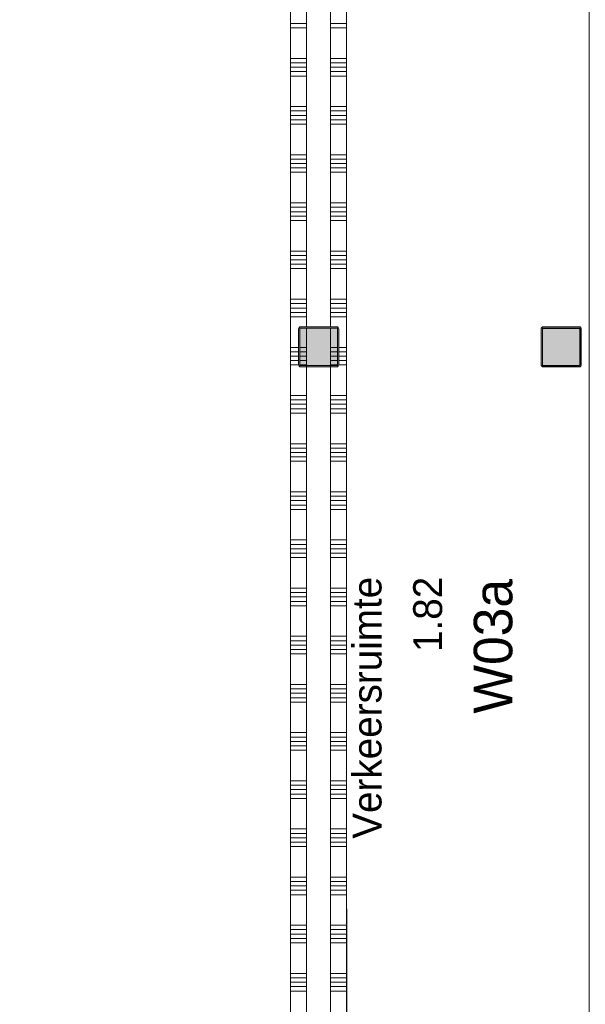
# Model space of a CAD drawing. Header units: millimetres. Extents: x -850 to 154668, y -25041 to 71030.
# Tile 37 of 211: x 42240 to 45760, y 13308 to 19441. Entities that reach past the tile are written whole.
import ezdxf
from ezdxf.enums import TextEntityAlignment as Align

# ---------------------------------------------------------------- set-up
doc = ezdxf.new("R2010")
doc.units = ezdxf.units.MM
doc.header["$MEASUREMENT"] = 0
doc.linetypes.add('_ .', pattern=[380, 180, -100, 0, -100])
for name, color, linetype in [('New_22 NC Binnenwanden', 7, 'Continuous'), ('New_22 NC Binnenwanden Doorsnede-arcering', 7, 'Continuous'), ('New_22 NC Binnenwanden Laagscheidingslijnen', 7, 'Continuous'), ('New_23 Vloeren', 7, 'Continuous'), ('New_Z Ruimtefuncties', 7, 'Continuous'), ('New_Z Ruimtefuncties Zone omranding', 7, 'Continuous'), ('New_Z Ruimtefuncties Zone tekst', 7, 'Continuous'), ('S-COLS-____-OTLN.RVT S', 7, 'Continuous'), ('S-COLS-____-OTLN.RVT S 2D arcering', 7, 'Continuous')]:
    doc.layers.add(name, color=color, linetype=linetype)
doc.styles.add('GENERATED_STYLE_1', font='txt')
doc.styles.add('GENERATED_STYLE_2', font='txt')

# ---------------------------------------------------------------- blocks, each defined once
blk = doc.blocks.new('Slab_4_2', base_point=(42240, 24215))
at = {"layer": 'New_23 Vloeren', "color": 1, "linetype": 'Continuous', "lineweight": 0, "flags": 128}
blk.add_lwpolyline([(73125, 1975.4), (61760, 1975.4), (61760, 0), (45460.8, 0), (45460.8, 6520), (44275, 6520), (44275, 22415), (42240, 22415), (42240, 24215), (45785, 24215), (45785, 24035), (45785.9, 24035), (45785.9, 22795.4), (45875.9, 22795.4), (45875.9, 22645), (45785.9, 22645), (45785.9, 21400), (49560, 21400), (49560, 23250, 0.378329), (48662.8, 24261.4), (47275.4, 24261.4), (47275.4, 26285)], format="xyb", dxfattribs=at)
blk = doc.blocks.new('*X418')
at = {"layer": 'New_22 NC Binnenwanden Doorsnede-arcering', "color": 254, "linetype": 'Continuous', "lineweight": 0, "true_color": 0xe9ebeb}
for p, q in [((44025, 19417.7), (43925, 19417.7)), ((44025, 19390.3), (43925, 19390.3)), ((44025, 19200), (43925, 19200)), ((44025, 19172.6), (43925, 19172.6)), ((44025, 19145.1), (43925, 19145.1)), ((44025, 19117.7), (43925, 19117.7)), ((44025, 19090.3), (43925, 19090.3)), ((44025, 18900), (43925, 18900)), ((44025, 18872.6), (43925, 18872.6)), ((44025, 18845.1), (43925, 18845.1)), ((44025, 18817.7), (43925, 18817.7)), ((44025, 18790.3), (43925, 18790.3)), ((44025, 18600), (43925, 18600)), ((44025, 18572.6), (43925, 18572.6)), ((44025, 18545.1), (43925, 18545.1)), ((44025, 18517.7), (43925, 18517.7)), ((44025, 18490.3), (43925, 18490.3)), ((44025, 18300), (43925, 18300)), ((44025, 18272.6), (43925, 18272.6)), ((44025, 18245.1), (43925, 18245.1)), ((44025, 18217.7), (43925, 18217.7)), ((44025, 18190.3), (43925, 18190.3)), ((44025, 18000), (43925, 18000)), ((44025, 17972.6), (43925, 17972.6)), ((44025, 17945.1), (43925, 17945.1)), ((44025, 17917.7), (43925, 17917.7)), ((44025, 17890.3), (43925, 17890.3)), ((44025, 17700), (43925, 17700)), ((44025, 17672.6), (43925, 17672.6)), ((44025, 17645.1), (43925, 17645.1)), ((44025, 17617.7), (43925, 17617.7)), ((44025, 17590.3), (43925, 17590.3)), ((43975, 17400), (43925, 17400)), ((43975, 17372.6), (43925, 17372.6)), ((43975, 17345.1), (43925, 17345.1)), ((43975, 17317.7), (43925, 17317.7)), ((43975.3, 17290.3), (43925, 17290.3)), ((44025, 17100), (43925, 17100)), ((44025, 17072.6), (43925, 17072.6)), ((44025, 17045.1), (43925, 17045.1)), ((44025, 17017.7), (43925, 17017.7)), ((44025, 16990.3), (43925, 16990.3)), ((44025, 16800), (43925, 16800)), ((44025, 16772.6), (43925, 16772.6)), ((44025, 16745.1), (43925, 16745.1)), ((44025, 16717.7), (43925, 16717.7)), ((44025, 16690.3), (43925, 16690.3)), ((44025, 16500), (43925, 16500)), ((44025, 16472.6), (43925, 16472.6)), ((44025, 16445.1), (43925, 16445.1)), ((44025, 16417.7), (43925, 16417.7)), ((44025, 16390.3), (43925, 16390.3)), ((44025, 16200), (43925, 16200)), ((44025, 16172.6), (43925, 16172.6)), ((44025, 16145.1), (43925, 16145.1)), ((44025, 16117.7), (43925, 16117.7)), ((44025, 16090.3), (43925, 16090.3)), ((44025, 15900), (43925, 15900)), ((44025, 15872.6), (43925, 15872.6)), ((44025, 15845.1), (43925, 15845.1)), ((44025, 15817.7), (43925, 15817.7)), ((44025, 15790.3), (43925, 15790.3)), ((44025, 15600), (43925, 15600)), ((44025, 15572.6), (43925, 15572.6)), ((44025, 15545.1), (43925, 15545.1)), ((44025, 15517.7), (43925, 15517.7)), ((44025, 15490.3), (43925, 15490.3)), ((44025, 15300), (43925, 15300)), ((44025, 15272.6), (43925, 15272.6)), ((44025, 15245.1), (43925, 15245.1)), ((44025, 15217.7), (43925, 15217.7)), ((44025, 15190.3), (43925, 15190.3)), ((44025, 15000), (43925, 15000)), ((44025, 14972.6), (43925, 14972.6)), ((44025, 14945.1), (43925, 14945.1)), ((44025, 14917.7), (43925, 14917.7)), ((44025, 14890.3), (43925, 14890.3)), ((44025, 14700), (43925, 14700)), ((44025, 14672.6), (43925, 14672.6)), ((44025, 14645.1), (43925, 14645.1)), ((44025, 14617.7), (43925, 14617.7)), ((44025, 14590.3), (43925, 14590.3)), ((44025, 14400), (43925, 14400)), ((44025, 14372.6), (43925, 14372.6)), ((44025, 14345.1), (43925, 14345.1)), ((44025, 14317.7), (43925, 14317.7)), ((44025, 14290.3), (43925, 14290.3)), ((44025, 14100), (43925, 14100)), ((44025, 14072.6), (43925, 14072.6)), ((44025, 14045.1), (43925, 14045.1)), ((44025, 14017.7), (43925, 14017.7)), ((44025, 13990.3), (43925, 13990.3)), ((44025, 13800), (43925, 13800)), ((44025, 13772.6), (43925, 13772.6)), ((44025, 13745.1), (43925, 13745.1)), ((44025, 13717.7), (43925, 13717.7)), ((44025, 13690.3), (43925, 13690.3)), ((44025, 13500), (43925, 13500)), ((44025, 13472.6), (43925, 13472.6)), ((44025, 13445.1), (43925, 13445.1)), ((44025, 13417.7), (43925, 13417.7)), ((44025, 13390.3), (43925, 13390.3))]:
    blk.add_line(p, q, dxfattribs=at)
blk = doc.blocks.new('*X420')
at = {"layer": 'New_22 NC Binnenwanden Doorsnede-arcering', "color": 254, "linetype": 'Continuous', "lineweight": 0, "true_color": 0xe9ebeb}
for p, q in [((44025, 17400), (43983, 17400)), ((44025, 17372.6), (43983, 17372.6)), ((44025, 17345.1), (43983, 17345.1)), ((44025, 17317.7), (43983, 17317.7)), ((44025, 17290.3), (43983.3, 17290.3))]:
    blk.add_line(p, q, dxfattribs=at)
blk = doc.blocks.new('*X428')
at = {"layer": 'New_22 NC Binnenwanden Doorsnede-arcering', "color": 254, "linetype": 'Continuous', "lineweight": 0, "true_color": 0xe9ebeb}
for p, q in [((44223.1, 19417.7), (44175, 19417.7)), ((44223.1, 19390.3), (44175, 19390.3)), ((44275, 19417.7), (44223.1, 19417.7)), ((44275, 19390.3), (44223.1, 19390.3)), ((44223.1, 19200), (44175, 19200)), ((44275, 19200), (44223.1, 19200)), ((44223.1, 19172.6), (44175, 19172.6)), ((44223.1, 19145.1), (44175, 19145.1)), ((44275, 19172.6), (44223.1, 19172.6)), ((44275, 19145.1), (44223.1, 19145.1)), ((44223.1, 19117.7), (44175, 19117.7)), ((44223.1, 19090.3), (44175, 19090.3)), ((44275, 19117.7), (44223.1, 19117.7)), ((44275, 19090.3), (44223.1, 19090.3)), ((44223.1, 18900), (44175, 18900)), ((44275, 18900), (44223.1, 18900)), ((44223.1, 18872.6), (44175, 18872.6)), ((44223.1, 18845.1), (44175, 18845.1)), ((44275, 18872.6), (44223.1, 18872.6)), ((44275, 18845.1), (44223.1, 18845.1)), ((44223.1, 18817.7), (44175, 18817.7)), ((44223.1, 18790.3), (44175, 18790.3)), ((44275, 18817.7), (44223.1, 18817.7)), ((44275, 18790.3), (44223.1, 18790.3)), ((44223.1, 18600), (44175, 18600)), ((44275, 18600), (44223.1, 18600)), ((44223.1, 18572.6), (44175, 18572.6)), ((44223.1, 18545.1), (44175, 18545.1)), ((44275, 18572.6), (44223.1, 18572.6)), ((44275, 18545.1), (44223.1, 18545.1)), ((44223.1, 18517.7), (44175, 18517.7)), ((44223.1, 18490.3), (44175, 18490.3)), ((44275, 18517.7), (44223.1, 18517.7)), ((44275, 18490.3), (44223.1, 18490.3)), ((44223.1, 18300), (44175, 18300)), ((44275, 18300), (44223.1, 18300)), ((44223.1, 18272.6), (44175, 18272.6)), ((44223.1, 18245.1), (44175, 18245.1)), ((44223.1, 18217.7), (44175, 18217.7)), ((44275, 18272.6), (44223.1, 18272.6)), ((44275, 18245.1), (44223.1, 18245.1)), ((44275, 18217.7), (44223.1, 18217.7)), ((44223.1, 18190.3), (44175, 18190.3)), ((44275, 18190.3), (44223.1, 18190.3)), ((44223.1, 18000), (44175, 18000)), ((44223.1, 17972.6), (44175, 17972.6)), ((44275, 18000), (44223.1, 18000)), ((44275, 17972.6), (44223.1, 17972.6)), ((44223.1, 17945.1), (44175, 17945.1)), ((44223.1, 17917.7), (44175, 17917.7)), ((44275, 17945.1), (44223.1, 17945.1)), ((44275, 17917.7), (44223.1, 17917.7)), ((44223.1, 17890.3), (44175, 17890.3)), ((44275, 17890.3), (44223.1, 17890.3)), ((44223.1, 17700), (44175, 17700)), ((44223.1, 17672.6), (44175, 17672.6)), ((44275, 17700), (44223.1, 17700)), ((44275, 17672.6), (44223.1, 17672.6)), ((44223.1, 17645.1), (44175, 17645.1)), ((44223.1, 17617.7), (44175, 17617.7)), ((44275, 17645.1), (44223.1, 17645.1)), ((44275, 17617.7), (44223.1, 17617.7)), ((44223.1, 17590.3), (44175, 17590.3)), ((44275, 17590.3), (44223.1, 17590.3)), ((44275, 17400), (44225, 17400)), ((44275, 17372.6), (44225, 17372.6)), ((44275, 17345.1), (44225, 17345.1)), ((44275, 17317.7), (44225, 17317.7)), ((44275, 17290.3), (44224.7, 17290.3)), ((44223.1, 17100), (44175, 17100)), ((44223.1, 17072.6), (44175, 17072.6)), ((44275, 17100), (44223.1, 17100)), ((44275, 17072.6), (44223.1, 17072.6)), ((44223.1, 17045.1), (44175, 17045.1)), ((44223.1, 17017.7), (44175, 17017.7)), ((44223.1, 16990.3), (44175, 16990.3)), ((44275, 17045.1), (44223.1, 17045.1)), ((44275, 17017.7), (44223.1, 17017.7)), ((44275, 16990.3), (44223.1, 16990.3)), ((44223.1, 16800), (44175, 16800)), ((44223.1, 16772.6), (44175, 16772.6)), ((44223.1, 16745.1), (44175, 16745.1)), ((44275, 16800), (44223.1, 16800)), ((44275, 16772.6), (44223.1, 16772.6)), ((44275, 16745.1), (44223.1, 16745.1)), ((44223.1, 16717.7), (44175, 16717.7)), ((44223.1, 16690.3), (44175, 16690.3)), ((44275, 16717.7), (44223.1, 16717.7)), ((44275, 16690.3), (44223.1, 16690.3)), ((44223.1, 16500), (44175, 16500)), ((44275, 16500), (44223.1, 16500)), ((44223.1, 16472.6), (44175, 16472.6)), ((44223.1, 16445.1), (44175, 16445.1)), ((44275, 16472.6), (44223.1, 16472.6)), ((44275, 16445.1), (44223.1, 16445.1)), ((44223.1, 16417.7), (44175, 16417.7)), ((44223.1, 16390.3), (44175, 16390.3)), ((44275, 16417.7), (44223.1, 16417.7)), ((44275, 16390.3), (44223.1, 16390.3)), ((44223.1, 16200), (44175, 16200)), ((44275, 16200), (44223.1, 16200)), ((44223.1, 16172.6), (44175, 16172.6)), ((44223.1, 16145.1), (44175, 16145.1)), ((44275, 16172.6), (44223.1, 16172.6)), ((44275, 16145.1), (44223.1, 16145.1)), ((44223.1, 16117.7), (44175, 16117.7)), ((44223.1, 16090.3), (44175, 16090.3)), ((44275, 16117.7), (44223.1, 16117.7)), ((44275, 16090.3), (44223.1, 16090.3)), ((44223.1, 15900), (44175, 15900)), ((44275, 15900), (44223.1, 15900)), ((44223.1, 15872.6), (44175, 15872.6)), ((44223.1, 15845.1), (44175, 15845.1)), ((44275, 15872.6), (44223.1, 15872.6)), ((44275, 15845.1), (44223.1, 15845.1)), ((44223.1, 15817.7), (44175, 15817.7)), ((44223.1, 15790.3), (44175, 15790.3)), ((44275, 15817.7), (44223.1, 15817.7)), ((44275, 15790.3), (44223.1, 15790.3)), ((44223.1, 15600), (44175, 15600)), ((44275, 15600), (44223.1, 15600)), ((44223.1, 15572.6), (44175, 15572.6)), ((44223.1, 15545.1), (44175, 15545.1)), ((44223.1, 15517.7), (44175, 15517.7)), ((44275, 15572.6), (44223.1, 15572.6)), ((44275, 15545.1), (44223.1, 15545.1)), ((44275, 15517.7), (44223.1, 15517.7)), ((44223.1, 15490.3), (44175, 15490.3)), ((44275, 15490.3), (44223.1, 15490.3)), ((44223.1, 15300), (44175, 15300)), ((44223.1, 15272.6), (44175, 15272.6)), ((44275, 15300), (44223.1, 15300)), ((44275, 15272.6), (44223.1, 15272.6)), ((44223.1, 15245.1), (44175, 15245.1)), ((44223.1, 15217.7), (44175, 15217.7)), ((44275, 15245.1), (44223.1, 15245.1)), ((44275, 15217.7), (44223.1, 15217.7)), ((44223.1, 15190.3), (44175, 15190.3)), ((44275, 15190.3), (44223.1, 15190.3)), ((44223.1, 15000), (44175, 15000)), ((44223.1, 14972.6), (44175, 14972.6)), ((44275, 15000), (44223.1, 15000)), ((44275, 14972.6), (44223.1, 14972.6)), ((44223.1, 14945.1), (44175, 14945.1)), ((44223.1, 14917.7), (44175, 14917.7)), ((44275, 14945.1), (44223.1, 14945.1)), ((44275, 14917.7), (44223.1, 14917.7)), ((44223.1, 14890.3), (44175, 14890.3)), ((44275, 14890.3), (44223.1, 14890.3)), ((44223.1, 14700), (44175, 14700)), ((44223.1, 14672.6), (44175, 14672.6)), ((44275, 14700), (44223.1, 14700)), ((44275, 14672.6), (44223.1, 14672.6)), ((44223.1, 14645.1), (44175, 14645.1)), ((44223.1, 14617.7), (44175, 14617.7)), ((44275, 14645.1), (44223.1, 14645.1)), ((44275, 14617.7), (44223.1, 14617.7)), ((44223.1, 14590.3), (44175, 14590.3)), ((44275, 14590.3), (44223.1, 14590.3)), ((44223.1, 14400), (44175, 14400)), ((44223.1, 14372.6), (44175, 14372.6)), ((44275, 14400), (44223.1, 14400)), ((44275, 14372.6), (44223.1, 14372.6)), ((44223.1, 14345.1), (44175, 14345.1)), ((44223.1, 14317.7), (44175, 14317.7)), ((44275, 14345.1), (44223.1, 14345.1)), ((44275, 14317.7), (44223.1, 14317.7)), ((44223.1, 14290.3), (44175, 14290.3)), ((44275, 14290.3), (44223.1, 14290.3)), ((44223.1, 14100), (44175, 14100)), ((44223.1, 14072.6), (44175, 14072.6)), ((44275, 14100), (44223.1, 14100)), ((44275, 14072.6), (44223.1, 14072.6)), ((44223.1, 14045.1), (44175, 14045.1)), ((44223.1, 14017.7), (44175, 14017.7)), ((44223.1, 13990.3), (44175, 13990.3)), ((44275, 14045.1), (44223.1, 14045.1)), ((44275, 14017.7), (44223.1, 14017.7)), ((44275, 13990.3), (44223.1, 13990.3)), ((44223.1, 13800), (44175, 13800)), ((44223.1, 13772.6), (44175, 13772.6)), ((44223.1, 13745.1), (44175, 13745.1)), ((44275, 13800), (44223.1, 13800)), ((44275, 13772.6), (44223.1, 13772.6)), ((44275, 13745.1), (44223.1, 13745.1)), ((44223.1, 13717.7), (44175, 13717.7)), ((44223.1, 13690.3), (44175, 13690.3)), ((44275, 13717.7), (44223.1, 13717.7)), ((44275, 13690.3), (44223.1, 13690.3)), ((44223.1, 13500), (44175, 13500)), ((44275, 13500), (44223.1, 13500)), ((44223.1, 13472.6), (44175, 13472.6)), ((44223.1, 13445.1), (44175, 13445.1)), ((44275, 13472.6), (44223.1, 13472.6)), ((44275, 13445.1), (44223.1, 13445.1)), ((44223.1, 13417.7), (44175, 13417.7)), ((44223.1, 13390.3), (44175, 13390.3)), ((44275, 13417.7), (44223.1, 13417.7)), ((44275, 13390.3), (44223.1, 13390.3))]:
    blk.add_line(p, q, dxfattribs=at)
blk = doc.blocks.new('*X430')
at = {"layer": 'New_22 NC Binnenwanden Doorsnede-arcering', "color": 254, "linetype": 'Continuous', "lineweight": 0, "true_color": 0xe9ebeb}
for p, q in [((44217, 17400), (44175, 17400)), ((44217, 17372.6), (44175, 17372.6)), ((44217, 17345.1), (44175, 17345.1)), ((44217, 17317.7), (44175, 17317.7)), ((44216.7, 17290.3), (44175, 17290.3))]:
    blk.add_line(p, q, dxfattribs=at)
blk = doc.blocks.new('Wall_73_2', base_point=(43925, 22065))
at = {"layer": 'New_22 NC Binnenwanden', "color": 8, "linetype": 'Continuous', "lineweight": 0, "true_color": 0x778488, "flags": 128}
for points in [[(44275, 12875), (44275, 22315)], [(43925, 22065), (43925, 12875)]]:
    blk.add_lwpolyline(points, dxfattribs=at)
at = {"layer": 'New_22 NC Binnenwanden Laagscheidingslijnen', "color": 8, "linetype": 'Continuous', "lineweight": 0, "true_color": 0x778488}
for p, q in [((44025, 21135), (44025, 17525)), ((44175, 17525), (44175, 21135)), ((44025, 17517), (44025, 17283)), ((44175, 17283), (44175, 17517)), ((44025, 17275), (44025, 13175)), ((44175, 13175), (44175, 17275))]:
    blk.add_line(p, q, dxfattribs=at)
at = {"layer": 'New_22 NC Binnenwanden', "color": 8, "lineweight": 0, "true_color": 0x778488}
for name in ['*X428', '*X418', '*X420', '*X430']:
    blk.add_blockref(name, (0, 0), dxfattribs=at)
blk = doc.blocks.new('Ceiling Editor INT_v2.01_3')
at = {"color": 1, "linetype": 'Continuous', "lineweight": 0}
for p, q in [((2.3, 231.7), (0, 226)), ((0, 226), (0, 8)), ((8, 234), (2.3, 231.7)), ((226, 234), (8, 234)), ((231.7, 231.7), (226, 234)), ((234, 226), (231.7, 231.7)), ((234, 8), (234, 226)), ((0, 8), (2.3, 2.3)), ((2.3, 2.3), (8, 0)), ((8, 0), (226, 0)), ((226, 0), (231.7, 2.3)), ((231.7, 2.3), (234, 8))]:
    blk.add_line(p, q, dxfattribs=at)
at = {"color": 253, "linetype": '_ .', "lineweight": 0, "true_color": 0x99a3a6}
blk.add_line((8, 0), (226, 0), dxfattribs=at)
blk = doc.blocks.new('Column 262[102]_2', base_point=(0.5, 3))
at = {"layer": 'S-COLS-____-OTLN.RVT S 2D arcering', "linetype": 'Continuous', "lineweight": 0, "true_color": 0x778488}
h = blk.add_hatch(color=8, dxfattribs=at)
h.paths.add_polyline_path([(43975.5, 17291), (43976.5, 17286), (43979.3, 17281.8), (43983.5, 17278.9), (43988.5, 17278), (44212.5, 17278), (44217.5, 17278.9), (44221.7, 17281.8), (44224.5, 17286), (44225.5, 17291), (44225.5, 17515), (44224.5, 17519.9), (44221.7, 17524.1), (44217.5, 17527), (44212.5, 17528), (43988.5, 17528), (43983.5, 17527), (43979.3, 17524.1), (43976.5, 17519.9), (43975.5, 17515)])
h.paths.add_polyline_path([(44212.5, 17286), (43988.5, 17286), (43986.6, 17286.3), (43985, 17287.4), (43983.9, 17289), (43983.5, 17291), (43983.5, 17515), (43983.9, 17516.9), (43985, 17518.5), (43986.6, 17519.6), (43988.5, 17520), (44212.5, 17520), (44214.4, 17519.6), (44216.1, 17518.5), (44217.1, 17516.9), (44217.5, 17515), (44217.5, 17291), (44217.1, 17289), (44216.1, 17287.4), (44214.4, 17286.3)], flags=0)
blk.add_hatch(color=8, dxfattribs=at).paths.add_polyline_path([(44212.5, 17520), (43988.5, 17520), (43986.6, 17519.6), (43985, 17518.5), (43983.9, 17516.9), (43983.5, 17515), (43983.5, 17291), (43983.9, 17289), (43985, 17287.4), (43986.6, 17286.3), (43988.5, 17286), (44212.5, 17286), (44214.4, 17286.3), (44216.1, 17287.4), (44217.1, 17289), (44217.5, 17291), (44217.5, 17515), (44217.1, 17516.9), (44216.1, 17518.5), (44214.4, 17519.6)])
at = {"layer": 'S-COLS-____-OTLN.RVT S', "color": 1, "linetype": 'Continuous', "lineweight": 0}
for p, q in [((43976.5, 17519.9), (43975.5, 17515)), ((43975.5, 17515), (43975.5, 17291)), ((43979.3, 17524.1), (43976.5, 17519.9)), ((43983.5, 17527), (43979.3, 17524.1)), ((43988.5, 17528), (43983.5, 17527)), ((43983.5, 17515), (43983.9, 17516.9)), ((43983.5, 17291), (43983.5, 17515)), ((43983.9, 17516.9), (43985, 17518.5)), ((43985, 17518.5), (43986.6, 17519.6)), ((43986.6, 17519.6), (43988.5, 17520)), ((44212.5, 17528), (43988.5, 17528)), ((43988.5, 17520), (44212.5, 17520)), ((44217.5, 17527), (44212.5, 17528)), ((44212.5, 17520), (44214.4, 17519.6)), ((44214.4, 17519.6), (44216.1, 17518.5)), ((44216.1, 17518.5), (44217.1, 17516.9)), ((44217.1, 17516.9), (44217.5, 17515)), ((44221.7, 17524.1), (44217.5, 17527)), ((44217.5, 17515), (44217.5, 17291)), ((44224.5, 17519.9), (44221.7, 17524.1)), ((44225.5, 17515), (44224.5, 17519.9)), ((44225.5, 17291), (44225.5, 17515)), ((43975.5, 17291), (43976.5, 17286)), ((43976.5, 17286), (43979.3, 17281.8)), ((43979.3, 17281.8), (43983.5, 17278.9)), ((43983.9, 17289), (43983.5, 17291)), ((43983.5, 17278.9), (43988.5, 17278)), ((43985, 17287.4), (43983.9, 17289)), ((43986.6, 17286.3), (43985, 17287.4)), ((43988.5, 17286), (43986.6, 17286.3)), ((44212.5, 17286), (43988.5, 17286)), ((43988.5, 17278), (44212.5, 17278)), ((44214.4, 17286.3), (44212.5, 17286)), ((44212.5, 17278), (44217.5, 17278.9)), ((44216.1, 17287.4), (44214.4, 17286.3)), ((44217.1, 17289), (44216.1, 17287.4)), ((44217.5, 17291), (44217.1, 17289)), ((44217.5, 17278.9), (44221.7, 17281.8)), ((44221.7, 17281.8), (44224.5, 17286)), ((44224.5, 17286), (44225.5, 17291))]:
    blk.add_line(p, q, dxfattribs=at)
blk = doc.blocks.new('Column 314[152]_2', base_point=(0.5, 3))
at = {"layer": 'S-COLS-____-OTLN.RVT S 2D arcering', "linetype": 'Continuous', "lineweight": 0, "true_color": 0x778488}
h = blk.add_hatch(color=8, dxfattribs=at)
h.paths.add_polyline_path([(45485.5, 17291), (45486.5, 17286), (45489.3, 17281.8), (45493.5, 17278.9), (45498.5, 17278), (45722.5, 17278), (45727.5, 17278.9), (45731.7, 17281.8), (45734.5, 17286), (45735.5, 17291), (45735.5, 17515), (45734.5, 17519.9), (45731.7, 17524.1), (45727.5, 17527), (45722.5, 17528), (45498.5, 17528), (45493.5, 17527), (45489.3, 17524.1), (45486.5, 17519.9), (45485.5, 17515)])
h.paths.add_polyline_path([(45722.5, 17286), (45498.5, 17286), (45496.6, 17286.3), (45495, 17287.4), (45493.9, 17289), (45493.5, 17291), (45493.5, 17515), (45493.9, 17516.9), (45495, 17518.5), (45496.6, 17519.6), (45498.5, 17520), (45722.5, 17520), (45724.4, 17519.6), (45726.1, 17518.5), (45727.1, 17516.9), (45727.5, 17515), (45727.5, 17291), (45727.1, 17289), (45726.1, 17287.4), (45724.4, 17286.3)], flags=0)
blk.add_hatch(color=8, dxfattribs=at).paths.add_polyline_path([(45722.5, 17520), (45498.5, 17520), (45496.6, 17519.6), (45495, 17518.5), (45493.9, 17516.9), (45493.5, 17515), (45493.5, 17291), (45493.9, 17289), (45495, 17287.4), (45496.6, 17286.3), (45498.5, 17286), (45722.5, 17286), (45724.4, 17286.3), (45726.1, 17287.4), (45727.1, 17289), (45727.5, 17291), (45727.5, 17515), (45727.1, 17516.9), (45726.1, 17518.5), (45724.4, 17519.6)])
at = {"layer": 'S-COLS-____-OTLN.RVT S', "color": 1, "linetype": 'Continuous', "lineweight": 0}
for p, q in [((45486.5, 17519.9), (45485.5, 17515)), ((45485.5, 17515), (45485.5, 17291)), ((45489.3, 17524.1), (45486.5, 17519.9)), ((45493.5, 17527), (45489.3, 17524.1)), ((45498.5, 17528), (45493.5, 17527)), ((45493.5, 17515), (45493.9, 17516.9)), ((45493.5, 17291), (45493.5, 17515)), ((45493.9, 17516.9), (45495, 17518.5)), ((45495, 17518.5), (45496.6, 17519.6)), ((45496.6, 17519.6), (45498.5, 17520)), ((45722.5, 17528), (45498.5, 17528)), ((45498.5, 17520), (45722.5, 17520)), ((45727.5, 17527), (45722.5, 17528)), ((45722.5, 17520), (45724.4, 17519.6)), ((45724.4, 17519.6), (45726.1, 17518.5)), ((45726.1, 17518.5), (45727.1, 17516.9)), ((45727.1, 17516.9), (45727.5, 17515)), ((45731.7, 17524.1), (45727.5, 17527)), ((45727.5, 17515), (45727.5, 17291)), ((45734.5, 17519.9), (45731.7, 17524.1)), ((45735.5, 17515), (45734.5, 17519.9)), ((45735.5, 17291), (45735.5, 17515)), ((45485.5, 17291), (45486.5, 17286)), ((45486.5, 17286), (45489.3, 17281.8)), ((45489.3, 17281.8), (45493.5, 17278.9)), ((45493.9, 17289), (45493.5, 17291)), ((45493.5, 17278.9), (45498.5, 17278)), ((45495, 17287.4), (45493.9, 17289)), ((45496.6, 17286.3), (45495, 17287.4)), ((45498.5, 17286), (45496.6, 17286.3)), ((45722.5, 17286), (45498.5, 17286)), ((45498.5, 17278), (45722.5, 17278)), ((45724.4, 17286.3), (45722.5, 17286)), ((45722.5, 17278), (45727.5, 17278.9)), ((45726.1, 17287.4), (45724.4, 17286.3)), ((45727.1, 17289), (45726.1, 17287.4)), ((45727.5, 17291), (45727.1, 17289)), ((45727.5, 17278.9), (45731.7, 17281.8)), ((45731.7, 17281.8), (45734.5, 17286)), ((45734.5, 17286), (45735.5, 17291))]:
    blk.add_line(p, q, dxfattribs=at)
blk = doc.blocks.new('Verkeersruimte_1.82_40_2', base_point=(44877.6, 15183.4))
at = {"layer": 'New_Z Ruimtefuncties Zone tekst', "color": 2, "lineweight": 0, "style": 'GENERATED_STYLE_2'}
blk.add_attdef('DUMMY_940', text='', height=240, rotation=90, dxfattribs=at).set_placement((45066.1, 14354.8), align=Align.TOP_LEFT)
at = {"layer": 'New_Z Ruimtefuncties Zone tekst', "color": 2, "lineweight": 0}
for tag, height, style, p in [('DUMMY_938', 180, 'GENERATED_STYLE_1', (44311.9, 16012)), ('ROOM_NAME', 180, 'GENERATED_STYLE_1', (44311.9, 15970.8)), ('DUMMY_939', 180, 'GENERATED_STYLE_1', (44689, 16012)), ('ROOM_NUMBER', 180, 'GENERATED_STYLE_1', (44689, 15970.8)), ('stWallCovering', 240, 'GENERATED_STYLE_2', (45066.1, 15957.1))]:
    blk.add_attdef(tag, text='', height=height, rotation=90, dxfattribs=dict(at, style=style)).set_placement(p, align=Align.TOP_RIGHT)

msp = doc.modelspace()

# ---------------------------------------------------------------- linework, layer by layer
at = {"layer": 'New_Z Ruimtefuncties Zone omranding', "color": 41, "linetype": 'Continuous', "lineweight": 0, "true_color": 0xffeeaa, "flags": 128}
msp.add_lwpolyline([(44274.1, 21290), (44275.2, 6520), (45081.2, 6520), (45081.2, 6510), (45131.6, 6510), (45131.6, 6520), (45785, 6520), (45785, 21290)], close=True, dxfattribs=at)

# ---------------------------------------------------------------- block references
at = {"color": 1, "linetype": 'Continuous', "lineweight": 0, "zscale": 1000}
msp.add_blockref('Ceiling Editor INT_v2.01_3', (45493, 17283), dxfattribs=at)
at = {"layer": 'New_22 NC Binnenwanden', "color": 8, "lineweight": 0, "true_color": 0x778488}
msp.add_blockref('Wall_73_2', (43925, 22065), dxfattribs=at)
at = {"layer": 'New_23 Vloeren', "color": 1, "linetype": 'Continuous', "lineweight": 0}
msp.add_blockref('Slab_4_2', (42240, 24215), dxfattribs=at)
at = {"layer": 'New_Z Ruimtefuncties', "color": 2, "linetype": 'Continuous', "lineweight": 0}
msp.add_blockref('Verkeersruimte_1.82_40_2', (44877.6, 15183.4), dxfattribs=at).add_auto_attribs({'ROOM_NAME': 'Verkeersruimte', 'ROOM_NUMBER': '1.82', 'stWallCovering': 'W03a'})
at = {"layer": 'S-COLS-____-OTLN.RVT S', "color": 1, "linetype": 'Continuous', "lineweight": 0}
for name in ['Column 262[102]_2', 'Column 314[152]_2']:
    msp.add_blockref(name, (0.5, 3), dxfattribs=at)

doc.saveas('drawing.dxf')
